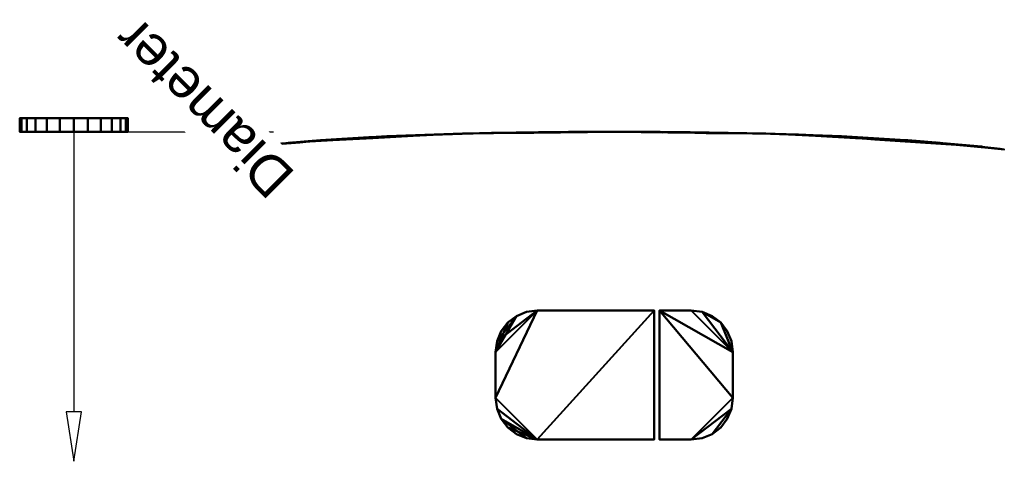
# Model space of a CAD drawing. Header units: millimetres. Extents: x -220 to 193, y -727 to 41.
import ezdxf

# ---------------------------------------------------------------- set-up
doc = ezdxf.new("R2010")
doc.units = ezdxf.units.MM
doc.layers.add('G-IMPT', color=8, linetype='Continuous', lineweight=30)
doc.layers.add('P-SANR-FIXT', color=6, linetype='Continuous', lineweight=30)
doc.styles.add('Arial', font='arial.ttf', dxfattribs={"height": 14.6304})

# ---------------------------------------------------------------- blocks, each defined once
blk = doc.blocks.new('CCAS1880-022A410C0_3D - CCAS1880-022A410C0_3D_ipt-33341-View 1')
at = {"layer": 'G-IMPT', "lineweight": 40}
mesh = blk.add_polyface(dxfattribs=at)
corners = [(0, 242.4397802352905), (-7.551068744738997e-15, 232.4999981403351), (-45.41485601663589, 232.4999981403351, 0.4193737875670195), (-90.81166262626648, 232.4999981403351, 2.060877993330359), (-136.1007314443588, 232.4999981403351, 5.504793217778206), (-136.0220026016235, 234.4450829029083, 5.496886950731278), (-135.9435916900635, 236.3901858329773, 5.489020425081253), (-135.8655168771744, 238.3352887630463, 5.481194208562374), (-135.7877599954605, 240.280409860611, 5.473407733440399), (-135.7102302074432, 242.2255491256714, 5.46565021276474), (-108.6353475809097, 242.3013802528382, 3.167351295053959), (-81.51034083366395, 242.3608061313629, 1.596601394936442), (-54.35067504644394, 242.4037540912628, 0.6275986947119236), (-27.17261921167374, 242.4300969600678, 0.1364005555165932), (-116.3002140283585, 232.4999981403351, 3.999102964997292), (-22.70742800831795, 232.4999981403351, 0.2096868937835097)]
mesh.append_faces([[corners[k] for k in face] for face in [(15, 0, 1)]], dxfattribs={"vtx0": -1})
mesh.append_faces([[corners[k] for k in face] for face in [(2, 13, 15), (0, 15, 13), (7, 14, 6), (13, 2, 12), (6, 14, 5)]], dxfattribs={"vtx0": -1, "vtx1": -1})
mesh.append_faces([[corners[k] for k in face] for face in [(10, 14, 7)]], dxfattribs={"vtx0": -1, "vtx1": -1, "vtx2": -1})
mesh.append_faces([[corners[k] for k in face] for face in [(2, 11, 12), (3, 10, 11)]], dxfattribs={"vtx0": -1, "vtx2": -1})
mesh.append_faces([[corners[k] for k in face] for face in [(9, 10, 8)]], dxfattribs={"vtx1": -1})
mesh.append_faces([[corners[k] for k in face] for face in [(2, 3, 11), (7, 8, 10), (3, 14, 10)]], dxfattribs={"vtx1": -1, "vtx2": -1})
mesh.append_faces([[corners[k] for k in face] for face in [(14, 4, 5)]], dxfattribs={"vtx2": -1})
mesh = blk.add_polyface(dxfattribs=at)
corners = [(0, 232.4999981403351), (2.015964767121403e-07, 242.4397802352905), (27.17260104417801, 242.4300969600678, 0.1364003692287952), (54.35066142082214, 242.4037540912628, 0.6275983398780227), (81.51033174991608, 242.3608061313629, 1.596601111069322), (108.6353384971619, 242.3013802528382, 3.167350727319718), (135.7103392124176, 242.2255491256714, 5.46566156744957), (135.7877599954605, 240.280409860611, 5.473407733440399), (135.8655168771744, 238.3352887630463, 5.481194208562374), (135.9435916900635, 236.3901858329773, 5.489020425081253), (136.0220026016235, 234.4450829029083, 5.496886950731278), (136.1007314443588, 232.4999981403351, 5.504793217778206), (68.1195929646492, 232.4999981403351, 1.051264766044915), (96.46207172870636, 232.4999981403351, 2.908015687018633), (34.0597964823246, 232.4999981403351, 0.5256323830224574)]
mesh.append_faces([[corners[k] for k in face] for face in [(3, 14, 2), (14, 3, 12), (9, 5, 8)]], dxfattribs={"vtx0": -1, "vtx1": -1})
mesh.append_faces([[corners[k] for k in face] for face in [(13, 5, 9)]], dxfattribs={"vtx0": -1, "vtx1": -1, "vtx2": -1})
mesh.append_faces([[corners[k] for k in face] for face in [(12, 3, 4), (5, 7, 8), (13, 9, 10)]], dxfattribs={"vtx0": -1, "vtx2": -1})
mesh.append_faces([[corners[k] for k in face] for face in [(4, 5, 13), (13, 12, 4), (14, 0, 2)]], dxfattribs={"vtx1": -1, "vtx2": -1})
mesh.append_faces([[corners[k] for k in face] for face in [(0, 1, 2), (10, 11, 13), (5, 6, 7)]], dxfattribs={"vtx2": -1})
mesh = blk.add_polyface(dxfattribs=at)
corners = [(-137.9188435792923, 232.4999981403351, 5.836990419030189), (-135.6943336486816, 232.4999981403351, 5.594458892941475), (-133.4690697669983, 232.4999981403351, 5.358948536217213), (-132.8257950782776, 218.7875357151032, 5.292171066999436), (-132.181711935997, 205.0751096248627, 5.225889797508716), (-131.5368385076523, 191.3627380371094, 5.160103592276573), (-130.8911657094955, 177.6503846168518, 5.094812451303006), (-130.2446935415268, 163.9380675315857, 5.030014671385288), (-128.7891319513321, 134.08240442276, 4.886201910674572), (-127.2072971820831, 104.2331816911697, 4.73315041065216), (-125.4711386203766, 74.35707106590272, 4.568990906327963), (-123.1698891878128, 44.67956750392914, 4.357465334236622), (-119.6302614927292, 15.63493660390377, 4.045299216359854), (-119.3301435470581, 14.91128777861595, 4.019552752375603), (-119.021695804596, 14.19117026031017, 3.993207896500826), (-59.57143195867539, 14.19248286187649, 0.7530912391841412), (-1.241967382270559e-06, 14.19374663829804), (-6.749780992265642e-06, -36.56051139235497), (-28.08927383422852, -36.85321927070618, 0.1414811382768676), (-56.15184599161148, -38.13771572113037, 0.6574979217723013), (-84.09736497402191, -40.81943793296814, 1.694264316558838), (-111.7553061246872, -45.37686324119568, 3.405804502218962), (-138.8813484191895, -52.21165680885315, 5.944166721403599), (-139.733740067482, -43.6418537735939, 6.04022281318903), (-140.5867766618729, -35.0721347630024, 6.137434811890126), (-142.7520787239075, -17.56661829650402, 6.389113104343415), (-144.3320604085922, 0.0008987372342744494, 6.577275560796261), (-143.1235495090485, 114.9994849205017, 6.433006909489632), (-141.09880027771, 229.9864524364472, 6.19630828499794), (-140.777271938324, 230.5822554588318, 6.159292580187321), (-140.4174465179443, 231.160417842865, 6.118051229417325), (-139.9365983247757, 231.7200675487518, 6.063242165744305), (-139.3347727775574, 232.1448417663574, 5.995128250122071), (-138.6484138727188, 232.4099418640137, 5.918104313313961), (-89.29656615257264, 14.19182656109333, 2.373149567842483), (-29.78571825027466, 14.1931153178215, 0.3765456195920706), (-70.12460321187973, -39.47857682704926, 1.17588115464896), (-125.3183318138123, -48.79426002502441, 4.674985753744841), (-104.1591309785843, 14.19149841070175, 3.183178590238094), (-74.43399678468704, 14.19215471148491, 1.563120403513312), (-44.67857737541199, 14.19279852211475, 0.564818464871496), (-42.12055764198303, -37.49546749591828, 0.3994895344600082), (-97.92633554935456, -43.09815058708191, 2.550034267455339)]
mesh.append_faces([[corners[k] for k in face] for face in [(18, 16, 17), (3, 1, 2), (31, 29, 30)]], dxfattribs={"vtx0": -1})
mesh.append_faces([[corners[k] for k in face] for face in [(12, 37, 11), (11, 24, 10), (7, 27, 6), (38, 21, 14), (13, 37, 12), (37, 14, 21), (1, 4, 0), (33, 5, 32), (4, 1, 3), (24, 37, 23), (29, 5, 28)]], dxfattribs={"vtx0": -1, "vtx1": -1})
mesh.append_faces([[corners[k] for k in face] for face in [(24, 11, 37), (29, 31, 5)]], dxfattribs={"vtx0": -1, "vtx1": -1, "vtx2": -1})
mesh.append_faces([[corners[k] for k in face] for face in [(27, 9, 10), (27, 5, 6), (27, 7, 8), (27, 8, 9), (41, 40, 35), (19, 15, 40), (37, 13, 14), (4, 33, 0), (5, 31, 32), (10, 24, 25)]], dxfattribs={"vtx0": -1, "vtx2": -1})
mesh.append_faces([[corners[k] for k in face] for face in [(22, 23, 37)]], dxfattribs={"vtx1": -1})
mesh.append_faces([[corners[k] for k in face] for face in [(34, 39, 20), (20, 42, 34), (18, 41, 35), (39, 15, 36), (41, 19, 40), (36, 20, 39), (38, 34, 42), (42, 21, 38), (19, 36, 15), (35, 16, 18), (26, 27, 10), (4, 5, 33), (25, 26, 10), (27, 28, 5)]], dxfattribs={"vtx1": -1, "vtx2": -1})
mesh = blk.add_polyface(dxfattribs=at)
corners = [(133.4690697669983, 232.4999981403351, 5.358948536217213), (135.6943336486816, 232.4999981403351, 5.594458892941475), (137.9188435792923, 232.4999981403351, 5.836990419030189), (138.648731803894, 232.4098510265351, 5.918139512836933), (139.335063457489, 232.1446782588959, 5.995161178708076), (139.9368526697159, 231.7198313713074, 6.06327112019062), (140.4174465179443, 231.160417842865, 6.118051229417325), (140.7761546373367, 230.5841812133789, 6.159163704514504), (141.09880027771, 229.9864524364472, 6.19630828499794), (143.1235495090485, 114.9994849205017, 6.433006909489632), (144.3320604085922, 0.0008987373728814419, 6.577275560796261), (142.7520787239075, -17.56661829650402, 6.389113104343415), (140.5867766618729, -35.0721347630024, 6.137434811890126), (139.733740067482, -43.6418537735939, 6.04022281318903), (138.8813211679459, -52.21167043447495, 5.944163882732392), (111.7553061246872, -45.37685869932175, 3.405804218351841), (84.09735589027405, -40.81943793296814, 1.694264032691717), (56.15183690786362, -38.13771572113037, 0.6574977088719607), (28.08926475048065, -36.85321927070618, 0.1414810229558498), (0, -36.56051139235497), (1.041243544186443e-06, 14.19374663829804), (59.57143195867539, 14.19248286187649, 0.7530912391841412), (119.021695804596, 14.19117026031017, 3.993207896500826), (119.3301435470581, 14.91128777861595, 4.019552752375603), (119.6302614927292, 15.63493660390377, 4.045299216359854), (123.1698891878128, 44.67956750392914, 4.357465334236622), (125.4711386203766, 74.35707106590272, 4.568990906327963), (127.2072971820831, 104.2331816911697, 4.73315041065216), (128.7891319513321, 134.08240442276, 4.886201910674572), (130.2446935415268, 163.9380675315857, 5.030014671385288), (130.8911657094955, 177.6503846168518, 5.094812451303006), (131.5368385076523, 191.3627380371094, 5.160103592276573), (132.181711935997, 205.0751096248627, 5.225889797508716), (132.8257950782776, 218.7875357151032, 5.292171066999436), (125.3183136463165, -48.79426456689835, 4.674984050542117), (70.12459412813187, -39.47857682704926, 1.175880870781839), (29.7857159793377, 14.1931153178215, 0.3765456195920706), (89.29656615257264, 14.19182656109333, 2.373149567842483), (104.1591309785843, 14.19149841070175, 3.183178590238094), (44.67857283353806, 14.19279852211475, 0.5648184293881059), (74.43399678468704, 14.19215471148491, 1.563120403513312), (42.12054855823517, -37.49546749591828, 0.3994893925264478), (97.92632646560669, -43.09815058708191, 2.550034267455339)]
mesh.append_faces([[corners[k] for k in face] for face in [(36, 18, 20), (15, 22, 34), (37, 16, 40), (24, 34, 23), (23, 34, 22), (35, 40, 16), (38, 42, 37), (39, 41, 36), (29, 9, 28), (27, 9, 26), (33, 1, 32), (11, 26, 10), (10, 26, 9), (2, 32, 1), (3, 32, 2), (4, 31, 3)]], dxfattribs={"vtx0": -1, "vtx1": -1})
mesh.append_faces([[corners[k] for k in face] for face in [(25, 12, 34), (7, 31, 5)]], dxfattribs={"vtx0": -1, "vtx1": -1, "vtx2": -1})
mesh.append_faces([[corners[k] for k in face] for face in [(12, 25, 26), (9, 27, 28), (9, 29, 30), (9, 30, 31), (31, 8, 9)]], dxfattribs={"vtx0": -1, "vtx2": -1})
mesh.append_faces([[corners[k] for k in face] for face in [(14, 34, 13), (6, 7, 5)]], dxfattribs={"vtx1": -1})
mesh.append_faces([[corners[k] for k in face] for face in [(41, 18, 36), (42, 16, 37), (38, 22, 15), (21, 40, 35), (17, 41, 39), (24, 25, 34), (15, 42, 38), (39, 21, 17), (35, 17, 21), (12, 13, 34), (11, 12, 26), (7, 8, 31), (4, 5, 31), (31, 32, 3)]], dxfattribs={"vtx1": -1, "vtx2": -1})
mesh.append_faces([[corners[k] for k in face] for face in [(18, 19, 20), (33, 0, 1)]], dxfattribs={"vtx2": -1})
mesh = blk.add_polyface(dxfattribs=at)
corners = [(-4.738104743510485, 14.50096126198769, 0.004052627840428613), (-7.13490299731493, 14.19289617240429, 0.09014641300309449), (-6.858721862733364, 14.44741483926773, 0.007893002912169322), (-8.870748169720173, 14.52393746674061, 0.01341032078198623), (-12.64038601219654, 14.49259967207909, 0.02707084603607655), (-10.65565069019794, 14.90280015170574, 0.02161578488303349), (-13.80612722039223, 14.8945214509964, 0.03496716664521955), (-14.26980258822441, 14.19204457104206, 0.1802937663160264), (-15.97936280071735, 14.40317585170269, 0.04339005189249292), (-10.70063227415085, 15.8023262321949, 0.1482173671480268), (-12.03039417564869, 15.28679401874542, 0.0309065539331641), (-14.26751121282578, 15.80219111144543, 0.1933189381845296), (-2.118326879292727, 14.79152651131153, 0.002497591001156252), (-2.153059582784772, 14.457132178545, 0.001068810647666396), (-8.883111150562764, 15.32848501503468, 0.0199098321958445), (-8.114957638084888, 14.98965440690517, 0.014173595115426), (-10.70235250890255, 14.19247037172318, 0.1352200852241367), (-5.294355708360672, 15.33073210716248, 0.01118842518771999), (-15.59236448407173, 15.24101533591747, 0.04783520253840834), (-16.95738949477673, 14.82223298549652, 0.05158637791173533), (-5.937462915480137, 14.82099305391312, 0.007743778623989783), (-7.133753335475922, 15.80246248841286, 0.1031157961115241), (-1.963314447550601e-06, 14.59600678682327, 0.001609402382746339), (-6.962383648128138e-12, 14.99826693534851, 0.003219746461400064), (4.967630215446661e-06, 15.80273500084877, 0.01291265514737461), (1.850860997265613e-06, 15.29799995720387, 0.006831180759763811), (-2.126633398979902, 15.49520471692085, 0.009211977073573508), (-2.753385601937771, 15.13888675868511, 0.005705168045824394), (-3.566874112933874, 15.80259874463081, 0.05801422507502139), (-3.957430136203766, 14.89893842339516, 0.005036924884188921), (-3.926622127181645e-06, 14.19374663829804, -9.416372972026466e-07), (-3.56745348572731, 14.1933219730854, 0.04507273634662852), (-16.20742051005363, 15.80211617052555, 0.2178482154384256)]
mesh.append_faces([[corners[k] for k in face] for face in [(9, 10, 11), (22, 12, 23), (30, 13, 22), (1, 0, 31), (24, 26, 28)]], dxfattribs={"vtx0": -1, "vtx1": -1})
mesh.append_faces([[corners[k] for k in face] for face in [(0, 1, 2), (3, 4, 5), (5, 4, 6), (7, 8, 4), (12, 13, 0), (14, 15, 5), (17, 15, 14), (18, 11, 10), (6, 4, 8), (18, 6, 19), (3, 16, 4), (6, 10, 5), (5, 10, 14), (17, 20, 15), (17, 14, 21), (10, 6, 18), (14, 10, 9), (15, 3, 5), (2, 20, 0), (17, 28, 26), (25, 27, 26), (17, 27, 29), (23, 12, 27), (13, 12, 22), (29, 27, 12), (0, 13, 31), (0, 20, 29), (17, 26, 27), (3, 15, 20), (0, 29, 12), (17, 29, 20), (1, 3, 2), (20, 2, 3)]], dxfattribs={"vtx0": -1, "vtx1": -1, "vtx2": -1})
mesh.append_faces([[corners[k] for k in face] for face in [(17, 21, 28)]], dxfattribs={"vtx0": -1, "vtx2": -1})
mesh.append_faces([[corners[k] for k in face] for face in [(1, 16, 3), (16, 7, 4), (9, 21, 14), (24, 25, 26), (25, 23, 27), (30, 31, 13), (32, 11, 18)]], dxfattribs={"vtx1": -1, "vtx2": -1})
mesh = blk.add_polyface(dxfattribs=at)
corners = [(10.65566090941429, 14.90280015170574, 0.02161582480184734), (7.981880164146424, 14.90376870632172, 0.01311184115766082), (9.141721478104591, 15.19428285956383, 0.01918599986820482), (10.7006424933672, 15.8023262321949, 0.1482174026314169), (7.133762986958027, 15.80246248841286, 0.1031158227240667), (-4.967868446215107e-06, 14.19374663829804, -9.416362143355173e-07), (-1.850958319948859e-06, 14.69851461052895, 0.002019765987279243), (1.895148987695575, 14.4591124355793, 0.0009093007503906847), (15.586978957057, 15.24070875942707, 0.04780140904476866), (13.80568438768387, 14.86063339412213, 0.0346870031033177), (12.43652400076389, 15.28136080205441, 0.03259170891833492), (-6.974573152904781e-12, 14.99826693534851, 0.003219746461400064), (2.575908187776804, 14.84023243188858, 0.003152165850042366), (4.967626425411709e-06, 15.80273500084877, 0.01291265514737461), (3.5668840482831, 15.80259874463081, 0.05801423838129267), (2.483809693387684e-06, 15.40050096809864, 0.008066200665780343), (3.446759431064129, 15.30377267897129, 0.008137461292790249), (9.793379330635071, 14.46554486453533, 0.0160807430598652), (12.42381810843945, 14.47626141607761, 0.0260692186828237), (16.95740652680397, 14.82223185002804, 0.05158647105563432), (6.748117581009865, 15.29019815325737, 0.0137112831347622), (5.323729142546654, 14.88176332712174, 0.007014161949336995), (3.567444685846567, 14.1933219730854, 0.045072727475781), (4.319009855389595, 14.53757330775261, 0.003565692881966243), (7.134893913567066, 14.19289617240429, 0.09014639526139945), (7.170480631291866, 14.54989768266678, 0.008975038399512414), (14.26752143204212, 15.80219111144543, 0.1933189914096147), (10.70234342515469, 14.19247037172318, 0.1352200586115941), (14.26979350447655, 14.19204457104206, 0.1802937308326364), (17.83440037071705, 15.80205485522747, 0.2384205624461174), (15.57527227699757, 14.43584214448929, 0.04126891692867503), (18.14555507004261, 14.19158243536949, 0.2292628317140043), (16.20767485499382, 14.19181407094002, 0.2047782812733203)]
mesh.append_faces([[corners[k] for k in face] for face in [(3, 2, 4), (11, 12, 6), (22, 23, 24), (27, 18, 28), (5, 7, 22), (24, 17, 27)]], dxfattribs={"vtx0": -1, "vtx1": -1})
mesh.append_faces([[corners[k] for k in face] for face in [(0, 1, 2), (8, 9, 10), (16, 15, 14), (17, 0, 18), (8, 19, 9), (16, 20, 21), (24, 23, 25), (12, 16, 21), (23, 7, 12), (23, 12, 21), (11, 16, 12), (14, 20, 16), (10, 2, 3), (1, 0, 17), (23, 21, 25), (7, 23, 22), (1, 25, 21), (8, 10, 26), (24, 25, 17), (9, 0, 10), (12, 7, 6), (21, 20, 1), (2, 1, 20), (17, 18, 27), (18, 0, 9), (28, 18, 30), (9, 19, 30), (9, 30, 18), (2, 20, 4), (10, 0, 2), (17, 25, 1)]], dxfattribs={"vtx0": -1, "vtx1": -1, "vtx2": -1})
mesh.append_faces([[corners[k] for k in face] for face in [(20, 14, 4), (10, 3, 26), (8, 26, 29), (30, 31, 32), (16, 11, 15)]], dxfattribs={"vtx0": -1, "vtx2": -1})
mesh.append_faces([[corners[k] for k in face] for face in [(13, 14, 15)]], dxfattribs={"vtx1": -1})
mesh.append_faces([[corners[k] for k in face] for face in [(5, 6, 7), (32, 28, 30)]], dxfattribs={"vtx1": -1, "vtx2": -1})
blk = doc.blocks.new('CCAS1880-022A410C0_3D - Signature One-Piece Toilet w_ Neo Modern S_C-33342-View 1')
at = {"extrusion": (0, -1, 0)}
blk.add_blockref('CCAS1880-022A410C0_3D - CCAS1880-022A410C0_3D_ipt-33341-View 1', (0, 0), dxfattribs=at)

msp = doc.modelspace()

# ---------------------------------------------------------------- linework, layer by layer
at = {"color": 94, "lineweight": 30}
for p, q in [((-212.7, 0, 180), (-187.3, 0, 180)), ((-200, 0, 167.3), (-200, 0, 192.7))]:
    msp.add_line(p, q, dxfattribs=at)
at = {"color": 5, "lineweight": 30}
msp.add_line((-200, 0, 180), (-200, -103.632, 180), dxfattribs=at)
at = {"color": 1, "lineweight": 30}
for p, q in [((-187.808, 0, 192.7), (-126.848, 0, 192.7)), ((-187.808, 0, 167.3), (-126.848, 0, 167.3)), ((-151.975712, 0, 205.6357120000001), (-126.104288, 0, 179.7642880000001)), ((-151.975712, 0, 180.235712), (-126.104288, 0, 154.364288)), ((-139.04, 0, 167.3), (-139.04, 0, 192.7))]:
    msp.add_line(p, q, dxfattribs=at)
at = {"color": 5, "lineweight": 30}
msp.add_polyline3d([(-200, -121.92, 180), (-197.1708365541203, -103.632, 177.1708365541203), (-202.8291634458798, -103.632, 182.8291634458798), (-200, -121.92, 180)], dxfattribs=at)
at = {"color": 94, "lineweight": 30, "extrusion": (0, -1, 0)}
msp.add_circle((-200, 180), 12.7, dxfattribs=at)

# ---------------------------------------------------------------- block references
at = {"layer": 'P-SANR-FIXT', "lineweight": 40}
msp.add_blockref('CCAS1880-022A410C0_3D - Signature One-Piece Toilet w_ Neo Modern S_C-33342-View 1', (0, 0, 400.0000000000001), dxfattribs=at)

# ---------------------------------------------------------------- meshes
mesh = msp.add_polyface(dxfattribs=at)
corners = [(-219.9999980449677, 5.000000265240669, 180.0000050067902), (-219.3185171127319, 5.000000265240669, 185.1763787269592), (-217.3205104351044, 5.000000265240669, 189.9999941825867), (-214.1421433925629, 5.000000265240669, 194.1421287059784), (-210.0000088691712, 5.000000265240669, 197.3205139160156), (-205.176375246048, 5.000000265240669, 199.3185205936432), (-200.0000015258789, 5.000000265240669, 200.0000015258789), (-194.8236278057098, 5.000000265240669, 199.3185205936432), (-189.9999941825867, 5.000000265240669, 197.3205139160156), (-185.857859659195, 5.000000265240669, 194.1421287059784), (-182.6794926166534, 5.000000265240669, 189.9999941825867), (-180.6814859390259, 5.000000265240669, 185.1763787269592), (-180.0000050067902, 5.000000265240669, 180.0000050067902), (-180.6814859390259, 5.000000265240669, 174.8236131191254), (-182.6794926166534, 5.000000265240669, 169.9999976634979), (-185.857859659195, 5.000000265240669, 165.8578631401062), (-189.9999941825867, 5.000000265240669, 162.6794960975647), (-194.8236278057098, 5.000000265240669, 160.6814894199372), (-200.0000015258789, 5.000000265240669, 160.0000084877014), (-205.176375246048, 5.000000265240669, 160.6814894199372), (-210.0000088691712, 5.000000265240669, 162.6794960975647), (-214.1421433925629, 5.000000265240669, 165.8578631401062), (-217.3205104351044, 5.000000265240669, 169.9999976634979), (-219.3185171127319, 5.000000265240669, 174.8236131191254)]
mesh.append_faces([[corners[k] for k in face] for face in [(9, 6, 7, 8)]], dxfattribs={"vtx0": -1})
mesh.append_faces([[corners[k] for k in face] for face in [(6, 2, 5)]], dxfattribs={"vtx0": -1, "vtx1": -1})
mesh.append_faces([[corners[k] for k in face] for face in [(9, 14, 2, 6), (22, 1, 17, 19)]], dxfattribs={"vtx0": -1, "vtx1": -1, "vtx2": -1, "vtx3": -1})
mesh.append_faces([[corners[k] for k in face] for face in [(14, 9, 10, 12), (17, 1, 2, 14)]], dxfattribs={"vtx0": -1, "vtx2": -1, "vtx3": -1})
mesh.append_faces([[corners[k] for k in face] for face in [(21, 22, 19, 20)]], dxfattribs={"vtx1": -1})
mesh.append_faces([[corners[k] for k in face] for face in [(3, 4, 5, 2), (23, 0, 1, 22), (10, 11, 12), (12, 13, 14), (15, 16, 17, 14), (17, 18, 19)]], dxfattribs={"vtx2": -1})
mesh = msp.add_polyface(dxfattribs=at)
corners = [(-180.0000050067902, 0, 180.0000050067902), (-180.6814859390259, 0, 174.8236131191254), (-182.6794926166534, 0, 169.9999976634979), (-185.857859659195, 0, 165.8578631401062), (-189.9999941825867, 0, 162.6794960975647), (-194.8236278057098, 0, 160.6814894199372), (-200.0000015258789, 0, 160.0000084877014), (-205.176375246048, 0, 160.6814894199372), (-210.0000088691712, 0, 162.6794960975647), (-214.1421433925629, 0, 165.8578631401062), (-217.3205104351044, 0, 169.9999976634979), (-219.3185171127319, 0, 174.8236131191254), (-219.9999980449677, 0, 180.0000050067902), (-219.9999980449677, 5.000000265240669, 180.0000050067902), (-219.3185171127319, 5.000000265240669, 174.8236131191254), (-217.3205104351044, 5.000000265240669, 169.9999976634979), (-214.1421433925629, 5.000000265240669, 165.8578631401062), (-210.0000088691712, 5.000000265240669, 162.6794960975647), (-205.176375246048, 5.000000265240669, 160.6814894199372), (-200.0000015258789, 5.000000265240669, 160.0000084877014), (-194.8236278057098, 5.000000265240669, 160.6814894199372), (-189.9999941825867, 5.000000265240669, 162.6794960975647), (-185.857859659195, 5.000000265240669, 165.8578631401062), (-182.6794926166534, 5.000000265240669, 169.9999976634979), (-180.6814859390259, 5.000000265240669, 174.8236131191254), (-180.0000050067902, 5.000000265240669, 180.0000050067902)]
mesh.append_faces([[corners[k] for k in face] for face in [(13, 14, 11, 12), (0, 1, 24, 25)]], dxfattribs={"vtx1": -1})
mesh.append_faces([[corners[k] for k in face] for face in [(14, 15, 10, 11), (16, 17, 8, 9), (15, 16, 9, 10), (17, 18, 7, 8), (6, 7, 18, 19), (19, 20, 5, 6), (20, 21, 4, 5), (22, 23, 2, 3), (21, 22, 3, 4), (23, 24, 1, 2)]], dxfattribs={"vtx1": -1, "vtx3": -1})
mesh = msp.add_polyface(dxfattribs=at)
corners = [(-219.9999980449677, 0, 180.0000050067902), (-219.3185171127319, 0, 185.1763787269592), (-217.3205104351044, 0, 189.9999941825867), (-214.1421433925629, 0, 194.1421287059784), (-210.0000088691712, 0, 197.3205139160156), (-205.176375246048, 0, 199.3185205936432), (-200.0000015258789, 0, 200.0000015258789), (-194.8236278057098, 0, 199.3185205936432), (-189.9999941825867, 0, 197.3205139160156), (-185.857859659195, 0, 194.1421287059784), (-182.6794926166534, 0, 189.9999941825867), (-180.6814859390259, 0, 185.1763787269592), (-180.0000050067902, 0, 180.0000050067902), (-180.0000050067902, 5.000000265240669, 180.0000050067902), (-180.6814859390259, 5.000000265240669, 185.1763787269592), (-182.6794926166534, 5.000000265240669, 189.9999941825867), (-185.857859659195, 5.000000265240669, 194.1421287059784), (-189.9999941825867, 5.000000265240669, 197.3205139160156), (-194.8236278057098, 5.000000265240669, 199.3185205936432), (-200.0000015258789, 5.000000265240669, 200.0000015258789), (-205.176375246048, 5.000000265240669, 199.3185205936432), (-210.0000088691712, 5.000000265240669, 197.3205139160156), (-214.1421433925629, 5.000000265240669, 194.1421287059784), (-217.3205104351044, 5.000000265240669, 189.9999941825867), (-219.3185171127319, 5.000000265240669, 185.1763787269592), (-219.9999980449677, 5.000000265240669, 180.0000050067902)]
mesh.append_faces([[corners[k] for k in face] for face in [(13, 14, 11, 12), (0, 1, 24, 25)]], dxfattribs={"vtx1": -1})
mesh.append_faces([[corners[k] for k in face] for face in [(14, 15, 10, 11), (16, 17, 8, 9), (15, 16, 9, 10), (17, 18, 7, 8), (6, 7, 18, 19), (19, 20, 5, 6), (20, 21, 4, 5), (22, 23, 2, 3), (21, 22, 3, 4), (23, 24, 1, 2)]], dxfattribs={"vtx1": -1, "vtx3": -1})
mesh = msp.add_polyface(dxfattribs=at)
corners = [(-219.9999980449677, 0, 180.0000050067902), (-219.3185171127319, 0, 174.8236131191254), (-217.3205104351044, 0, 169.9999976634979), (-214.1421433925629, 0, 165.8578631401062), (-210.0000088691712, 0, 162.6794960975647), (-205.176375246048, 0, 160.6814894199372), (-200.0000015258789, 0, 160.0000084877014), (-194.8236278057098, 0, 160.6814894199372), (-189.9999941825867, 0, 162.6794960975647), (-185.857859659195, 0, 165.8578631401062), (-182.6794926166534, 0, 169.9999976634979), (-180.6814859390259, 0, 174.8236131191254), (-180.0000050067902, 0, 180.0000050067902), (-180.6814859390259, 0, 185.1763787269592), (-182.6794926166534, 0, 189.9999941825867), (-185.857859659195, 0, 194.1421287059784), (-189.9999941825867, 0, 197.3205139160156), (-194.8236278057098, 0, 199.3185205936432), (-200.0000015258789, 0, 200.0000015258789), (-205.176375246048, 0, 199.3185205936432), (-210.0000088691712, 0, 197.3205139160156), (-214.1421433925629, 0, 194.1421287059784), (-217.3205104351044, 0, 189.9999941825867), (-219.3185171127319, 0, 185.1763787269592)]
mesh.append_faces([[corners[k] for k in face] for face in [(2, 7, 23, 1)]], dxfattribs={"vtx0": -1, "vtx1": -1, "vtx2": -1})
mesh.append_faces([[corners[k] for k in face] for face in [(7, 10, 22, 23), (22, 15, 18, 19)]], dxfattribs={"vtx0": -1, "vtx1": -1, "vtx3": -1})
mesh.append_faces([[corners[k] for k in face] for face in [(10, 14, 15, 22)]], dxfattribs={"vtx0": -1, "vtx2": -1, "vtx3": -1})
mesh.append_faces([[corners[k] for k in face] for face in [(17, 18, 15, 16), (0, 1, 23)]], dxfattribs={"vtx1": -1})
mesh.append_faces([[corners[k] for k in face] for face in [(3, 4, 5, 2), (12, 13, 14)]], dxfattribs={"vtx2": -1})
mesh.append_faces([[corners[k] for k in face] for face in [(10, 11, 12, 14), (5, 6, 7, 2)]], dxfattribs={"vtx2": -1, "vtx3": -1})
mesh.append_faces([[corners[k] for k in face] for face in [(7, 8, 9, 10), (19, 20, 21, 22)]], dxfattribs={"vtx3": -1})
mesh = msp.add_polyface(dxfattribs=at)
corners = [(14.73103329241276, -66.11390597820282, 650.4999744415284), (-28.49902353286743, -66.11390597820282, 650.4999744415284), (-32.48149074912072, -66.63820627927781, 650.4999744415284), (-36.19255828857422, -68.17538080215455, 650.4999744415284), (-39.37932779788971, -70.62067576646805, 650.4999744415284), (-41.82461822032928, -73.80744073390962, 650.4999744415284), (-43.36179274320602, -77.51850600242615, 650.4999744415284), (-43.886093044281, -81.5009754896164, 650.4999744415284), (-43.886093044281, -98.49893867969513, 650.4999744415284), (-43.3617882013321, -102.4814263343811, 650.4999744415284), (-41.82460459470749, -106.1925188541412, 650.4999744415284), (-39.37930054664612, -109.3792974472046, 650.4999744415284), (-36.19251741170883, -111.8246060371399, 650.4999744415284), (-32.48142943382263, -113.3617941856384, 650.4999744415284), (-28.49894177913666, -113.8860899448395, 650.4999744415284), (14.73103329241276, -113.8860899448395, 650.4999744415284), (28.49902353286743, -66.11390597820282, 650.4999744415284), (16.71218621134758, -66.11390597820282, 650.4999744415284), (16.71218621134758, -113.8860899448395, 650.4999744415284), (28.49894177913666, -113.8860899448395, 650.4999744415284), (32.4814317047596, -113.3617941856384, 650.4999744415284), (36.19251741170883, -111.8246060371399, 650.4999744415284), (39.37930054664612, -109.3792974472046, 650.4999744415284), (41.82460459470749, -106.1925188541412, 650.4999744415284), (43.3617882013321, -102.4814263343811, 650.4999744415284), (43.886093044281, -98.49893867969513, 650.4999744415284), (43.886093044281, -81.5009754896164, 650.4999744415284), (43.36179274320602, -77.51850600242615, 650.4999744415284), (41.82461822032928, -73.80744073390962, 650.4999744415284), (39.37932779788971, -70.62067576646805, 650.4999744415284), (36.19255828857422, -68.17538080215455, 650.4999744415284), (32.48149074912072, -66.63820627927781, 650.4999744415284)]
mesh.append_faces([[corners[k] for k in face] for face in [(7, 4, 5, 6), (29, 26, 27, 28), (24, 21, 22, 23)]], dxfattribs={"vtx0": -1})
mesh.append_faces([[corners[k] for k in face] for face in [(9, 14, 8)]], dxfattribs={"vtx0": -1, "vtx1": -1})
mesh.append_faces([[corners[k] for k in face] for face in [(26, 29, 31, 16)]], dxfattribs={"vtx0": -1, "vtx1": -1, "vtx3": -1})
mesh.append_faces([[corners[k] for k in face] for face in [(17, 25, 26, 16), (19, 24, 25)]], dxfattribs={"vtx0": -1, "vtx2": -1})
mesh.append_faces([[corners[k] for k in face] for face in [(14, 0, 1, 8)]], dxfattribs={"vtx0": -1, "vtx2": -1, "vtx3": -1})
mesh.append_faces([[corners[k] for k in face] for face in [(7, 1, 2, 3), (25, 17, 18, 19)]], dxfattribs={"vtx0": -1, "vtx3": -1})
mesh.append_faces([[corners[k] for k in face] for face in [(15, 0, 14)]], dxfattribs={"vtx1": -1})
mesh.append_faces([[corners[k] for k in face] for face in [(7, 8, 1), (10, 11, 14, 9), (3, 4, 7)]], dxfattribs={"vtx1": -1, "vtx2": -1})
mesh.append_faces([[corners[k] for k in face] for face in [(12, 13, 14, 11), (29, 30, 31)]], dxfattribs={"vtx2": -1})
mesh.append_faces([[corners[k] for k in face] for face in [(19, 20, 21, 24)]], dxfattribs={"vtx2": -1, "vtx3": -1})
mesh = msp.add_polyface(dxfattribs=at)
corners = [(14.73103329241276, -66.11390597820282, 645.4999889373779), (14.73103329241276, -113.8860899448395, 645.4999889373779), (-28.49894177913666, -113.8860899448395, 645.4999889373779), (-32.48142943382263, -113.3617941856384, 645.4999889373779), (-36.19251741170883, -111.8246060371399, 645.4999889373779), (-39.37930054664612, -109.3792974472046, 645.4999889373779), (-41.82460459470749, -106.1925188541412, 645.4999889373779), (-43.3617882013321, -102.4814263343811, 645.4999889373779), (-43.886093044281, -98.49893867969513, 645.4999889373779), (-43.886093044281, -81.5009754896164, 645.4999889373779), (-43.36179274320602, -77.51850600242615, 645.4999889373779), (-41.82461822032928, -73.80744073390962, 645.4999889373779), (-39.37932779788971, -70.62067576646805, 645.4999889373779), (-36.19255828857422, -68.17538080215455, 645.4999889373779), (-32.48149074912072, -66.63820627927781, 645.4999889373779), (-28.49902353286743, -66.11390597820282, 645.4999889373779), (28.49902353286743, -66.11390597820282, 645.4999889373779), (32.48149074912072, -66.63820627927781, 645.4999889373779), (36.19255828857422, -68.17538080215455, 645.4999889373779), (39.37932779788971, -70.62067576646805, 645.4999889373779), (41.82461822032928, -73.80744073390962, 645.4999889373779), (43.36179274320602, -77.51850600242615, 645.4999889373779), (43.886093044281, -81.5009754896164, 645.4999889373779), (43.886093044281, -98.49893867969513, 645.4999889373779), (43.3617882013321, -102.4814263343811, 645.4999889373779), (41.82460459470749, -106.1925188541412, 645.4999889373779), (39.37930054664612, -109.3792974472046, 645.4999889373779), (36.19251741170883, -111.8246060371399, 645.4999889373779), (32.4814317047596, -113.3617941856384, 645.4999889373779), (28.49894177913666, -113.8860899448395, 645.4999889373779), (16.71218621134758, -113.8860899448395, 645.4999889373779), (16.71218621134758, -66.11390597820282, 645.4999889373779)]
mesh.append_faces([[corners[k] for k in face] for face in [(13, 10, 11, 12)]], dxfattribs={"vtx0": -1})
mesh.append_faces([[corners[k] for k in face] for face in [(2, 8, 15, 0)]], dxfattribs={"vtx0": -1, "vtx1": -1, "vtx3": -1})
mesh.append_faces([[corners[k] for k in face] for face in [(6, 2, 3)]], dxfattribs={"vtx0": -1, "vtx2": -1})
mesh.append_faces([[corners[k] for k in face] for face in [(9, 10, 15, 8), (14, 15, 10, 13), (30, 31, 23, 29), (16, 17, 22, 31), (22, 23, 31), (23, 24, 29)]], dxfattribs={"vtx1": -1, "vtx2": -1})
mesh.append_faces([[corners[k] for k in face] for face in [(4, 5, 6, 3), (0, 1, 2)]], dxfattribs={"vtx2": -1})
mesh.append_faces([[corners[k] for k in face] for face in [(6, 7, 8, 2), (27, 28, 29, 24), (17, 18, 19, 22)]], dxfattribs={"vtx2": -1, "vtx3": -1})
mesh.append_faces([[corners[k] for k in face] for face in [(19, 20, 21, 22), (24, 25, 26, 27)]], dxfattribs={"vtx3": -1})
mesh = msp.add_polyface(dxfattribs=at)
corners = [(-43.886093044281, -81.5009754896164, 650.4999744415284), (-43.36179274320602, -77.51850600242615, 650.4999744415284), (-41.82461822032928, -73.80744073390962, 650.4999744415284), (-39.37932779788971, -70.62067576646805, 650.4999744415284), (-36.19255828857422, -68.17538080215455, 650.4999744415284), (-32.48149074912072, -66.63820627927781, 650.4999744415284), (-28.49902353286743, -66.11390597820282, 650.4999744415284), (-28.49902353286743, -66.11390597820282, 645.4999889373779), (-32.48149074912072, -66.63820627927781, 645.4999889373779), (-36.19255828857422, -68.17538080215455, 645.4999889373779), (-39.37932779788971, -70.62067576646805, 645.4999889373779), (-41.82461822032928, -73.80744073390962, 645.4999889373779), (-43.36179274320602, -77.51850600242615, 645.4999889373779), (-43.886093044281, -81.5009754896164, 645.4999889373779)]
mesh.append_faces([[corners[k] for k in face] for face in [(7, 8, 5, 6), (0, 1, 12, 13)]], dxfattribs={"vtx1": -1})
mesh.append_faces([[corners[k] for k in face] for face in [(8, 9, 4, 5), (3, 4, 9, 10), (10, 11, 2, 3), (11, 12, 1, 2)]], dxfattribs={"vtx1": -1, "vtx3": -1})
mesh = msp.add_polyface(dxfattribs=at)
corners = [(14.73103329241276, -66.11390597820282, 650.4999744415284), (14.73103329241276, -66.11390597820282, 645.4999889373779), (-28.49902353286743, -66.11390597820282, 645.4999889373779), (-28.49902353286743, -66.11390597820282, 650.4999744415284)]
mesh.append_faces([[corners[k] for k in face] for face in [(0, 1, 2, 3)]])
mesh = msp.add_polyface(dxfattribs=at)
corners = [(14.73103329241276, -113.8860899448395, 650.4999744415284), (14.73103329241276, -113.8860899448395, 645.4999889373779), (14.73103329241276, -66.11390597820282, 645.4999889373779), (14.73103329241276, -66.11390597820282, 650.4999744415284)]
mesh.append_faces([[corners[k] for k in face] for face in [(0, 1, 2, 3)]])
mesh = msp.add_polyface(dxfattribs=at)
corners = [(28.49902353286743, -66.11390597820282, 650.4999744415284), (28.49902353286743, -66.11390597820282, 645.4999889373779), (16.71218621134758, -66.11390597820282, 645.4999889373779), (16.71218621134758, -66.11390597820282, 650.4999744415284)]
mesh.append_faces([[corners[k] for k in face] for face in [(0, 1, 2, 3)]])
mesh = msp.add_polyface(dxfattribs=at)
corners = [(16.71218621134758, -66.11390597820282, 650.4999744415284), (16.71218621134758, -66.11390597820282, 645.4999889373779), (16.71218621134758, -113.8860899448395, 645.4999889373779), (16.71218621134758, -113.8860899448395, 650.4999744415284)]
mesh.append_faces([[corners[k] for k in face] for face in [(0, 1, 2, 3)]])
mesh = msp.add_polyface(dxfattribs=at)
corners = [(28.49902353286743, -66.11390597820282, 650.4999744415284), (32.48149074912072, -66.63820627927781, 650.4999744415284), (36.19255828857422, -68.17538080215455, 650.4999744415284), (39.37932779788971, -70.62067576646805, 650.4999744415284), (41.82461822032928, -73.80744073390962, 650.4999744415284), (43.36179274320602, -77.51850600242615, 650.4999744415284), (43.886093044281, -81.5009754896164, 650.4999744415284), (43.886093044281, -81.5009754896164, 645.4999889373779), (43.36179274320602, -77.51850600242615, 645.4999889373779), (41.82461822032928, -73.80744073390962, 645.4999889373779), (39.37932779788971, -70.62067576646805, 645.4999889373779), (36.19255828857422, -68.17538080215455, 645.4999889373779), (32.48149074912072, -66.63820627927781, 645.4999889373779), (28.49902353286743, -66.11390597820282, 645.4999889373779)]
mesh.append_faces([[corners[k] for k in face] for face in [(7, 8, 5, 6)]], dxfattribs={"vtx1": -1})
mesh.append_faces([[corners[k] for k in face] for face in [(8, 9, 4, 5), (3, 4, 9, 10), (11, 12, 1, 2), (2, 3, 10, 11)]], dxfattribs={"vtx1": -1, "vtx3": -1})
mesh.append_faces([[corners[k] for k in face] for face in [(12, 13, 0, 1)]], dxfattribs={"vtx3": -1})
mesh = msp.add_polyface(dxfattribs=at)
corners = [(-43.886093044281, -81.5009754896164, 650.4999744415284), (-43.886093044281, -81.5009754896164, 645.4999889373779), (-43.886093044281, -98.49893867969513, 645.4999889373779), (-43.886093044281, -98.49893867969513, 650.4999744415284)]
mesh.append_faces([[corners[k] for k in face] for face in [(0, 1, 2, 3)]])
mesh = msp.add_polyface(dxfattribs=at)
corners = [(43.886093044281, -98.49893867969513, 650.4999744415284), (43.886093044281, -98.49893867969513, 645.4999889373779), (43.886093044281, -81.5009754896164, 645.4999889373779), (43.886093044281, -81.5009754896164, 650.4999744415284)]
mesh.append_faces([[corners[k] for k in face] for face in [(0, 1, 2, 3)]])
mesh = msp.add_polyface(dxfattribs=at)
corners = [(-28.49894177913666, -113.8860899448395, 650.4999744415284), (-32.48142943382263, -113.3617941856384, 650.4999744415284), (-36.19251741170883, -111.8246060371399, 650.4999744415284), (-39.37930054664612, -109.3792974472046, 650.4999744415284), (-41.82460459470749, -106.1925188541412, 650.4999744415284), (-43.3617882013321, -102.4814263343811, 650.4999744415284), (-43.886093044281, -98.49893867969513, 650.4999744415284), (-43.886093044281, -98.49893867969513, 645.4999889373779), (-43.3617882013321, -102.4814263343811, 645.4999889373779), (-41.82460459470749, -106.1925188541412, 645.4999889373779), (-39.37930054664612, -109.3792974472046, 645.4999889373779), (-36.19251741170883, -111.8246060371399, 645.4999889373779), (-32.48142943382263, -113.3617941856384, 645.4999889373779), (-28.49894177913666, -113.8860899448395, 645.4999889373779)]
mesh.append_faces([[corners[k] for k in face] for face in [(7, 8, 5, 6), (0, 1, 12, 13)]], dxfattribs={"vtx1": -1})
mesh.append_faces([[corners[k] for k in face] for face in [(8, 9, 4, 5), (3, 4, 9, 10), (10, 11, 2, 3), (11, 12, 1, 2)]], dxfattribs={"vtx1": -1, "vtx3": -1})
mesh = msp.add_polyface(dxfattribs=at)
corners = [(43.886093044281, -98.49893867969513, 650.4999744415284), (43.3617882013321, -102.4814263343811, 650.4999744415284), (41.82460459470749, -106.1925188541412, 650.4999744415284), (39.37930054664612, -109.3792974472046, 650.4999744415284), (36.19251741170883, -111.8246060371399, 650.4999744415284), (32.4814317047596, -113.3617941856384, 650.4999744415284), (28.49894177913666, -113.8860899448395, 650.4999744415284), (28.49894177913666, -113.8860899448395, 645.4999889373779), (32.4814317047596, -113.3617941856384, 645.4999889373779), (36.19251741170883, -111.8246060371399, 645.4999889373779), (39.37930054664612, -109.3792974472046, 645.4999889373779), (41.82460459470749, -106.1925188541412, 645.4999889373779), (43.3617882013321, -102.4814263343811, 645.4999889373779), (43.886093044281, -98.49893867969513, 645.4999889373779)]
mesh.append_faces([[corners[k] for k in face] for face in [(7, 8, 5, 6)]], dxfattribs={"vtx1": -1})
mesh.append_faces([[corners[k] for k in face] for face in [(8, 9, 4, 5), (3, 4, 9, 10), (11, 12, 1, 2), (2, 3, 10, 11)]], dxfattribs={"vtx1": -1, "vtx3": -1})
mesh.append_faces([[corners[k] for k in face] for face in [(12, 13, 0, 1)]], dxfattribs={"vtx3": -1})
mesh = msp.add_polyface(dxfattribs=at)
corners = [(-28.49894177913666, -113.8860899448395, 650.4999744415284), (-28.49894177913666, -113.8860899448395, 645.4999889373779), (14.73103329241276, -113.8860899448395, 645.4999889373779), (14.73103329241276, -113.8860899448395, 650.4999744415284)]
mesh.append_faces([[corners[k] for k in face] for face in [(0, 1, 2, 3)]])
mesh = msp.add_polyface(dxfattribs=at)
corners = [(16.71218621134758, -113.8860899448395, 650.4999744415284), (16.71218621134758, -113.8860899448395, 645.4999889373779), (28.49894177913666, -113.8860899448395, 645.4999889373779), (28.49894177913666, -113.8860899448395, 650.4999744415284)]
mesh.append_faces([[corners[k] for k in face] for face in [(0, 1, 2, 3)]])

# ---------------------------------------------------------------- next in the draw order: texts
at = {"color": 5, "lineweight": 30, "insert": (-157.1537714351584, 3.444737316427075, 213.7505087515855), "char_height": 14.6304, "width": 99.20583000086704, "attachment_point": 2, "rotation": 135, "line_spacing_factor": 0.9417779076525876, "style": 'Arial', "bg_fill": 3, "box_fill_scale": 1.25, "bg_fill_color": 256, "bg_fill_true_color": 13158600, "bg_fill_transparency": 0}
msp.add_mtext('Diameter', dxfattribs=at)

doc.saveas('drawing.dxf')
